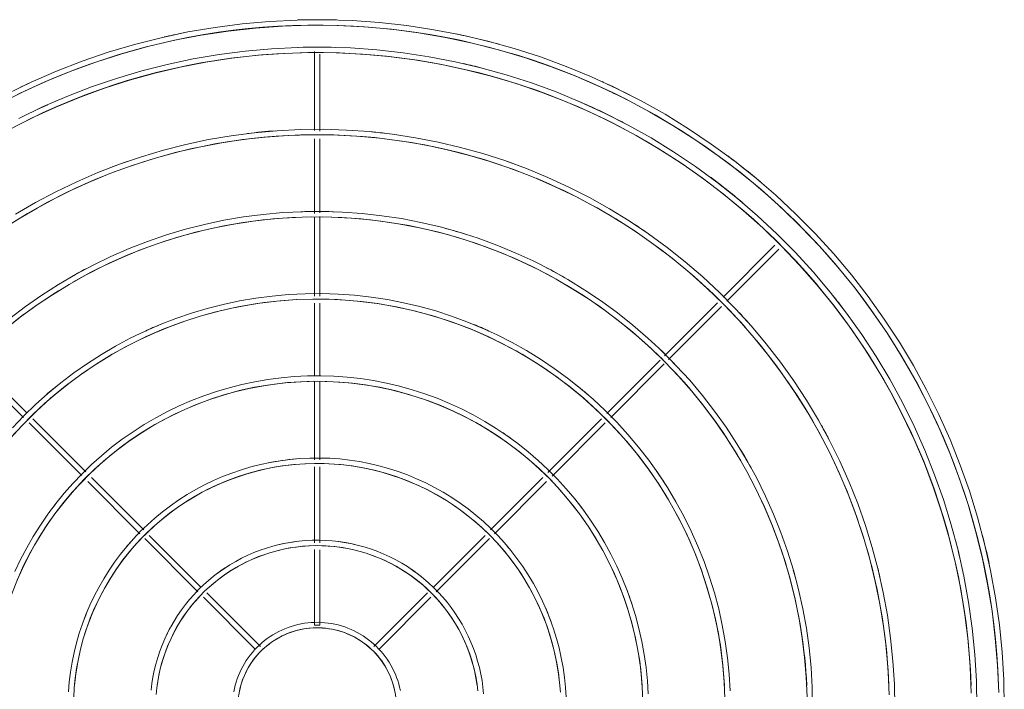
# Model space of a CAD drawing. Header units: millimetres. Extents: x -5998 to 64464, y -2232 to 8822.
# Tile 18 of 52: x 22107 to 22467, y 3114 to 3359. Entities that reach past the tile are written whole.
import ezdxf

# ---------------------------------------------------------------- set-up
doc = ezdxf.new("R2010")
doc.units = ezdxf.units.MM
doc.layers.add('M-EQPM', color=50, linetype='Continuous', lineweight=18)

# ---------------------------------------------------------------- blocks, each defined once
blk = doc.blocks.new('Outdoor_Condenser_Unit_Single_Fan_15958 - Generic _Without Brackets_-V1-ELEVAÇÃO 3 - MAPEAMENTO DE DANOS')
at = {"layer": 'M-EQPM'}
for p, q in [((22215.11, 3346.91), (22215.11, 3318)), ((22217.11, 3317.84), (22217.11, 3345.89)), ((22323.73, 3331.99), (22324.53, 3331.6)), ((22323.73, 3331.99), (22324.53, 3331.6)), ((22323.73, 3331.99), (22324.53, 3331.6)), ((22323.73, 3331.99), (22324.53, 3331.6)), ((22323.73, 3331.99), (22324.53, 3331.6)), ((22323.73, 3331.99), (22324.53, 3331.6)), ((22323.73, 3331.99), (22324.53, 3331.6)), ((22215.11, 3315.02), (22215.11, 3287.81)), ((22217.11, 3287.97), (22217.11, 3315)), ((22215.11, 3286.57), (22215.11, 3257.52)), ((22217.11, 3257.52), (22217.11, 3286.63)), ((22383.34, 3276.14), (22364.37, 3257.17)), ((22365.79, 3255.76), (22384.76, 3274.73)), ((22215.11, 3254.98), (22215.11, 3228.56)), ((22217.11, 3228.52), (22217.11, 3254.98)), ((22362.34, 3255.14), (22342.94, 3235.74)), ((22344.48, 3234.45), (22363.87, 3253.84)), ((22088.76, 3233.44), (22108.9, 3213.3)), ((22109.93, 3215.1), (22090.36, 3234.67)), ((22341.43, 3234.22), (22321.95, 3214.75)), ((22323.34, 3213.32), (22342.84, 3232.82)), ((22215.11, 3226.34), (22215.11, 3197.8)), ((22217.11, 3197.8), (22217.11, 3226.34)), ((22131.57, 3193.46), (22112.22, 3212.81)), ((22320.01, 3212.81), (22300.39, 3193.19)), ((22110.91, 3211.3), (22130.12, 3192.08)), ((22301.91, 3191.88), (22321.32, 3211.3)), ((22215.11, 3195.24), (22215.11, 3167.52)), ((22217.11, 3167.5), (22217.11, 3195.22)), ((22152.77, 3172.26), (22133.71, 3191.32)), ((22298.52, 3191.32), (22279.46, 3172.26)), ((22132.3, 3189.9), (22151.39, 3170.81)), ((22280.84, 3170.81), (22299.93, 3189.9)), ((22153.13, 3169.07), (22172.56, 3149.64)), ((22173.64, 3151.38), (22154.78, 3170.25)), ((22277.45, 3170.25), (22258.58, 3151.38)), ((22259.63, 3149.6), (22279.1, 3169.07)), ((22215.11, 3165.04), (22215.11, 3137.5)), ((22217.11, 3137.5), (22217.11, 3165)), ((22174.56, 3147.64), (22193.32, 3128.88)), ((22195.37, 3129.66), (22175.81, 3149.22)), ((22256.42, 3149.22), (22236.86, 3129.66)), ((22238.91, 3128.88), (22257.67, 3147.64)), ((22215.11, 3137.5), (22217.11, 3137.5))]:
    blk.add_line(p, q, dxfattribs=at)
at = {"layer": 'M-EQPM', "flags": 128}
for points in [[(22467.11, 3107.5), (22466.91, 3117.54), (22466.31, 3127.56), (22465.31, 3137.55), (22463.91, 3147.49), (22462.11, 3157.37), (22459.92, 3167.16), (22457.34, 3176.87), (22454.37, 3186.46), (22451.03, 3195.92), (22447.3, 3205.24), (22443.21, 3214.41), (22438.75, 3223.41), (22433.94, 3232.22), (22428.78, 3240.83), (22423.27, 3249.23), (22417.44, 3257.4), (22411.29, 3265.33), (22404.82, 3273.01), (22398.05, 3280.42), (22390.99, 3287.56), (22383.65, 3294.41), (22376.04, 3300.96), (22368.18, 3307.2), (22360.07, 3313.12), (22351.73, 3318.71), (22343.18, 3323.96), (22334.42, 3328.87), (22325.47, 3333.43), (22316.35, 3337.62), (22307.07, 3341.44), (22297.64, 3344.89), (22288.08, 3347.96), (22278.41, 3350.65), (22268.63, 3352.94), (22258.78, 3354.85), (22248.85, 3356.36), (22238.87, 3357.47), (22228.86, 3358.18), (22218.82, 3358.49), (22208.79, 3358.39), (22198.76, 3357.9), (22188.76, 3357), (22178.8, 3355.71), (22168.91, 3354.02), (22159.09, 3351.94), (22149.36, 3349.46), (22139.74, 3346.6), (22130.24, 3343.35), (22120.87, 3339.73), (22111.66, 3335.73), (22102.62, 3331.37)], [(22098.75, 3327.11), (22107.63, 3331.63), (22116.68, 3335.78), (22125.89, 3339.58), (22135.24, 3343), (22144.72, 3346.05), (22154.32, 3348.71), (22164.01, 3350.99), (22173.79, 3352.88), (22183.64, 3354.37), (22193.54, 3355.47), (22203.47, 3356.18), (22213.43, 3356.49), (22223.39, 3356.39), (22233.33, 3355.9), (22243.25, 3355.02), (22253.13, 3353.73), (22262.95, 3352.06), (22272.69, 3349.99), (22282.34, 3347.53), (22291.89, 3344.69), (22301.31, 3341.47), (22310.6, 3337.88), (22319.74, 3333.92), (22328.71, 3329.59), (22337.5, 3324.91), (22346.09, 3319.88), (22354.48, 3314.51), (22362.65, 3308.82), (22370.58, 3302.79), (22378.27, 3296.46), (22385.7, 3289.83), (22392.85, 3282.9), (22399.73, 3275.69), (22406.3, 3268.21), (22412.58, 3260.48), (22418.54, 3252.5), (22424.18, 3244.29), (22429.48, 3235.86), (22434.44, 3227.22), (22439.06, 3218.4), (22443.31, 3209.39), (22447.21, 3200.23), (22450.73, 3190.91), (22453.88, 3181.46), (22456.64, 3171.9), (22459.03, 3162.23), (22461.02, 3152.47), (22462.62, 3142.64), (22463.83, 3132.75), (22464.64, 3122.83), (22465.06, 3112.88)], [(22467.11, 3107.5), (22466.91, 3117.54), (22466.31, 3127.56), (22465.31, 3137.55), (22463.91, 3147.49), (22462.11, 3157.37), (22459.92, 3167.16), (22457.34, 3176.87), (22454.37, 3186.46), (22451.03, 3195.92), (22447.3, 3205.24), (22443.21, 3214.41), (22438.75, 3223.41), (22433.94, 3232.22), (22428.78, 3240.83), (22423.27, 3249.23), (22417.44, 3257.4), (22411.29, 3265.33), (22404.82, 3273.01), (22398.05, 3280.42), (22390.99, 3287.56), (22383.65, 3294.41), (22376.04, 3300.96), (22368.18, 3307.2), (22360.07, 3313.12), (22351.73, 3318.71), (22343.18, 3323.96), (22334.42, 3328.87), (22325.47, 3333.43), (22316.35, 3337.62), (22307.07, 3341.44), (22297.64, 3344.89), (22288.08, 3347.96), (22278.41, 3350.65), (22268.63, 3352.94), (22258.78, 3354.85), (22248.85, 3356.36), (22238.87, 3357.47), (22228.86, 3358.18), (22218.82, 3358.49), (22208.79, 3358.39), (22198.76, 3357.9), (22188.76, 3357), (22178.8, 3355.71), (22168.91, 3354.02), (22159.09, 3351.94), (22149.36, 3349.46), (22139.74, 3346.6), (22130.24, 3343.35), (22120.87, 3339.73), (22111.66, 3335.73), (22107.77, 3333.86)], [(22467.11, 3107.5), (22466.91, 3117.54), (22466.31, 3127.56), (22465.31, 3137.55), (22463.91, 3147.49), (22462.11, 3157.37), (22459.92, 3167.16), (22457.34, 3176.87), (22454.37, 3186.46), (22451.03, 3195.92), (22447.3, 3205.24), (22443.21, 3214.41), (22438.75, 3223.41), (22433.94, 3232.22), (22428.78, 3240.83), (22423.27, 3249.23), (22417.44, 3257.4), (22411.29, 3265.33), (22404.82, 3273.01), (22398.05, 3280.42), (22390.99, 3287.56), (22383.65, 3294.41), (22376.04, 3300.96), (22368.18, 3307.2), (22360.07, 3313.12), (22351.73, 3318.71), (22343.18, 3323.96), (22334.42, 3328.87), (22325.47, 3333.43), (22316.35, 3337.62), (22307.07, 3341.44), (22297.64, 3344.89), (22288.08, 3347.96), (22278.41, 3350.65), (22268.63, 3352.94), (22258.78, 3354.85), (22248.85, 3356.36), (22238.87, 3357.47), (22228.86, 3358.18), (22218.82, 3358.49), (22208.79, 3358.39), (22198.76, 3357.9), (22188.76, 3357), (22178.8, 3355.71), (22168.91, 3354.02), (22159.09, 3351.94), (22149.36, 3349.46), (22139.74, 3346.6), (22130.24, 3343.35), (22120.87, 3339.73), (22111.66, 3335.73), (22107.77, 3333.86)], [(22467.11, 3107.5), (22466.91, 3117.54), (22466.31, 3127.56), (22465.31, 3137.55), (22463.91, 3147.49), (22462.11, 3157.37), (22459.92, 3167.16), (22457.34, 3176.87), (22454.37, 3186.46), (22451.03, 3195.92), (22447.3, 3205.24), (22443.21, 3214.41), (22438.75, 3223.41), (22433.94, 3232.22), (22428.78, 3240.83), (22423.27, 3249.23), (22417.44, 3257.4), (22411.29, 3265.33), (22404.82, 3273.01), (22398.05, 3280.42), (22390.99, 3287.56), (22383.65, 3294.41), (22376.04, 3300.96), (22368.18, 3307.2), (22360.07, 3313.12), (22351.73, 3318.71), (22343.18, 3323.96), (22334.42, 3328.87), (22325.47, 3333.43), (22316.35, 3337.62), (22307.07, 3341.44), (22297.64, 3344.89), (22288.08, 3347.96), (22278.41, 3350.65), (22268.63, 3352.94), (22258.78, 3354.85), (22248.85, 3356.36), (22238.87, 3357.47), (22228.86, 3358.18), (22218.82, 3358.49), (22208.79, 3358.39), (22198.76, 3357.9), (22188.76, 3357), (22178.8, 3355.71), (22168.91, 3354.02), (22159.09, 3351.94), (22149.36, 3349.46), (22139.74, 3346.6), (22130.24, 3343.35), (22120.87, 3339.73), (22111.66, 3335.73), (22107.77, 3333.86)], [(22467.11, 3107.5), (22466.91, 3117.54), (22466.31, 3127.56), (22465.31, 3137.55), (22463.91, 3147.49), (22462.11, 3157.37), (22459.92, 3167.16), (22457.34, 3176.87), (22454.37, 3186.46), (22451.03, 3195.92), (22447.3, 3205.24), (22443.21, 3214.41), (22438.75, 3223.41), (22433.94, 3232.22), (22428.78, 3240.83), (22423.27, 3249.23), (22417.44, 3257.4), (22411.29, 3265.33), (22404.82, 3273.01), (22398.05, 3280.42), (22390.99, 3287.56), (22383.65, 3294.41), (22376.04, 3300.96), (22368.18, 3307.2), (22360.07, 3313.12), (22351.73, 3318.71), (22343.18, 3323.96), (22334.42, 3328.87), (22325.47, 3333.43), (22316.35, 3337.62), (22307.07, 3341.44), (22297.64, 3344.89), (22288.08, 3347.96), (22278.41, 3350.65), (22268.63, 3352.94), (22258.78, 3354.85), (22248.85, 3356.36), (22238.87, 3357.47), (22228.86, 3358.18), (22218.82, 3358.49), (22208.79, 3358.39), (22198.76, 3357.9), (22188.76, 3357), (22178.8, 3355.71), (22168.91, 3354.02), (22159.09, 3351.94), (22149.36, 3349.46), (22139.74, 3346.6), (22130.24, 3343.35), (22120.87, 3339.73), (22111.66, 3335.73), (22107.77, 3333.86)], [(22467.11, 3107.5), (22466.91, 3117.54), (22466.31, 3127.56), (22465.31, 3137.55), (22463.91, 3147.49), (22462.11, 3157.37), (22459.92, 3167.16), (22457.34, 3176.87), (22454.37, 3186.46), (22451.03, 3195.92), (22447.3, 3205.24), (22443.21, 3214.41), (22438.75, 3223.41), (22433.94, 3232.22), (22428.78, 3240.83), (22423.27, 3249.23), (22417.44, 3257.4), (22411.29, 3265.33), (22404.82, 3273.01), (22398.05, 3280.42), (22390.99, 3287.56), (22383.65, 3294.41), (22376.04, 3300.96), (22368.18, 3307.2), (22360.07, 3313.12), (22351.73, 3318.71), (22343.18, 3323.96), (22334.42, 3328.87), (22325.47, 3333.43), (22316.35, 3337.62), (22307.07, 3341.44), (22297.64, 3344.89), (22288.08, 3347.96), (22278.41, 3350.65), (22268.63, 3352.94), (22258.78, 3354.85), (22248.85, 3356.36), (22238.87, 3357.47), (22228.86, 3358.18), (22218.82, 3358.49), (22208.79, 3358.39), (22198.76, 3357.9), (22188.76, 3357), (22178.8, 3355.71), (22168.91, 3354.02), (22159.09, 3351.94), (22149.36, 3349.46), (22139.74, 3346.6), (22130.24, 3343.35), (22120.87, 3339.73), (22111.66, 3335.73), (22107.77, 3333.86)], [(22467.11, 3107.5), (22466.91, 3117.54), (22466.31, 3127.56), (22465.31, 3137.55), (22463.91, 3147.49), (22462.11, 3157.37), (22459.92, 3167.16), (22457.34, 3176.87), (22454.37, 3186.46), (22451.03, 3195.92), (22447.3, 3205.24), (22443.21, 3214.41), (22438.75, 3223.41), (22433.94, 3232.22), (22428.78, 3240.83), (22423.27, 3249.23), (22417.44, 3257.4), (22411.29, 3265.33), (22404.82, 3273.01), (22398.05, 3280.42), (22390.99, 3287.56), (22383.65, 3294.41), (22376.04, 3300.96), (22368.18, 3307.2), (22360.07, 3313.12), (22351.73, 3318.71), (22343.18, 3323.96), (22334.42, 3328.87), (22325.47, 3333.43), (22316.35, 3337.62), (22307.07, 3341.44), (22297.64, 3344.89), (22288.08, 3347.96), (22278.41, 3350.65), (22268.63, 3352.94), (22258.78, 3354.85), (22248.85, 3356.36), (22238.87, 3357.47), (22228.86, 3358.18), (22218.82, 3358.49), (22208.79, 3358.39), (22198.76, 3357.9), (22188.76, 3357), (22178.8, 3355.71), (22168.91, 3354.02), (22159.09, 3351.94), (22149.36, 3349.46), (22139.74, 3346.6), (22130.24, 3343.35), (22120.87, 3339.73), (22111.66, 3335.73), (22107.77, 3333.86)], [(22467.11, 3107.5), (22466.91, 3117.54), (22466.31, 3127.56), (22465.31, 3137.55), (22463.91, 3147.49), (22462.11, 3157.37), (22459.92, 3167.16), (22457.34, 3176.87), (22454.37, 3186.46), (22451.03, 3195.92), (22447.3, 3205.24), (22443.21, 3214.41), (22438.75, 3223.41), (22433.94, 3232.22), (22428.78, 3240.83), (22423.27, 3249.23), (22417.44, 3257.4), (22411.29, 3265.33), (22404.82, 3273.01), (22398.05, 3280.42), (22390.99, 3287.56), (22383.65, 3294.41), (22376.04, 3300.96), (22368.18, 3307.2), (22360.07, 3313.12), (22351.73, 3318.71), (22343.18, 3323.96), (22334.42, 3328.87), (22325.47, 3333.43), (22316.35, 3337.62), (22307.07, 3341.44), (22297.64, 3344.89), (22288.08, 3347.96), (22278.41, 3350.65), (22268.63, 3352.94), (22258.78, 3354.85), (22248.85, 3356.36), (22238.87, 3357.47), (22228.86, 3358.18), (22218.82, 3358.49), (22208.79, 3358.39), (22198.76, 3357.9), (22188.76, 3357), (22178.8, 3355.71), (22168.91, 3354.02), (22159.09, 3351.94), (22149.36, 3349.46), (22139.74, 3346.6), (22130.24, 3343.35), (22120.87, 3339.73), (22111.66, 3335.73), (22107.77, 3333.86)], [(22457.11, 3107.5), (22456.92, 3117.14), (22456.34, 3126.76), (22455.38, 3136.35), (22454.04, 3145.9), (22452.31, 3155.38), (22450.21, 3164.79), (22447.73, 3174.1), (22444.88, 3183.31), (22441.67, 3192.4), (22438.09, 3201.35), (22434.16, 3210.15), (22429.88, 3218.79), (22425.26, 3227.25), (22420.3, 3235.52), (22415.02, 3243.58), (22409.42, 3251.42), (22403.51, 3259.04), (22397.3, 3266.41), (22390.8, 3273.53), (22384.02, 3280.38), (22376.97, 3286.96), (22369.67, 3293.25), (22362.12, 3299.24), (22354.33, 3304.93), (22346.33, 3310.29), (22338.11, 3315.34), (22329.71, 3320.05), (22321.11, 3324.42), (22312.36, 3328.45), (22303.44, 3332.12), (22294.39, 3335.43), (22285.21, 3338.38), (22275.93, 3340.96), (22266.54, 3343.17), (22257.08, 3344.99), (22247.55, 3346.44), (22237.97, 3347.51), (22228.35, 3348.19), (22218.72, 3348.49), (22209.08, 3348.4), (22199.45, 3347.92), (22189.85, 3347.06), (22180.29, 3345.82), (22170.79, 3344.2), (22161.36, 3342.2), (22152.02, 3339.82), (22142.78, 3337.07), (22133.66, 3333.95), (22124.67, 3330.48), (22115.82, 3326.64), (22107.14, 3322.45)], [(22103.47, 3318.29), (22111.99, 3322.62), (22120.67, 3326.62), (22129.51, 3330.26), (22138.49, 3333.54), (22147.59, 3336.47), (22156.8, 3339.02), (22166.11, 3341.21), (22175.49, 3343.02), (22184.94, 3344.46), (22194.44, 3345.52), (22203.98, 3346.19), (22213.53, 3346.49), (22223.09, 3346.4), (22232.64, 3345.93), (22242.16, 3345.08), (22251.64, 3343.84), (22261.07, 3342.23), (22270.42, 3340.25), (22279.68, 3337.89), (22288.84, 3335.17), (22297.89, 3332.08), (22306.8, 3328.63), (22315.57, 3324.82), (22324.19, 3320.67), (22332.62, 3316.18), (22340.87, 3311.35), (22348.93, 3306.2), (22356.77, 3300.73), (22364.38, 3294.95), (22371.76, 3288.87), (22378.89, 3282.5), (22385.76, 3275.85), (22392.35, 3268.94), (22398.67, 3261.76), (22404.69, 3254.34), (22410.41, 3246.68), (22415.82, 3238.8), (22420.91, 3230.7), (22425.67, 3222.42), (22430.1, 3213.94), (22434.19, 3205.3), (22437.92, 3196.5), (22441.31, 3187.56), (22444.33, 3178.49), (22446.98, 3169.31), (22449.27, 3160.03), (22451.19, 3150.66), (22452.72, 3141.23), (22453.88, 3131.74), (22454.66, 3122.21), (22455.06, 3112.66)], [(22427.11, 3107.5), (22426.95, 3115.94), (22426.44, 3124.36), (22425.6, 3132.76), (22424.42, 3141.12), (22422.91, 3149.42), (22421.07, 3157.66), (22418.9, 3165.81), (22416.4, 3173.87), (22413.59, 3181.83), (22410.46, 3189.67), (22407.02, 3197.37), (22403.27, 3204.94), (22399.22, 3212.34), (22394.89, 3219.58), (22390.26, 3226.64), (22385.36, 3233.51), (22380.18, 3240.18), (22374.75, 3246.63), (22369.06, 3252.86), (22363.12, 3258.86), (22356.95, 3264.62), (22350.55, 3270.13), (22343.94, 3275.37), (22337.13, 3280.35), (22330.12, 3285.05), (22322.93, 3289.47), (22315.57, 3293.59), (22308.04, 3297.42), (22300.38, 3300.95), (22292.57, 3304.16), (22284.65, 3307.06), (22276.61, 3309.64), (22268.48, 3311.9), (22260.26, 3313.83), (22251.98, 3315.43), (22243.63, 3316.7), (22235.25, 3317.63), (22226.83, 3318.23), (22218.39, 3318.49), (22209.95, 3318.41), (22201.52, 3317.99), (22193.12, 3317.24), (22184.75, 3316.16), (22176.43, 3314.73), (22168.18, 3312.98), (22160, 3310.9), (22151.91, 3308.49), (22143.92, 3305.77), (22136.05, 3302.72), (22128.31, 3299.36), (22120.71, 3295.7), (22113.26, 3291.73), (22105.97, 3287.47)], [(22103.19, 3283.37), (22110.31, 3287.74), (22117.61, 3291.83), (22125.06, 3295.62), (22132.65, 3299.11), (22140.38, 3302.3), (22148.23, 3305.17), (22156.19, 3307.73), (22164.25, 3309.96), (22172.38, 3311.87), (22180.59, 3313.46), (22188.86, 3314.71), (22197.16, 3315.64), (22205.5, 3316.23), (22213.86, 3316.49), (22222.22, 3316.41), (22230.57, 3316), (22238.89, 3315.26), (22247.18, 3314.18), (22255.42, 3312.77), (22263.6, 3311.03), (22271.7, 3308.97), (22279.71, 3306.59), (22287.62, 3303.89), (22295.42, 3300.87), (22303.09, 3297.54), (22310.62, 3293.91), (22318, 3289.98), (22325.21, 3285.76), (22332.26, 3281.26), (22339.11, 3276.48), (22345.77, 3271.42), (22352.22, 3266.11), (22358.46, 3260.54), (22364.46, 3254.72), (22370.23, 3248.67), (22375.75, 3242.4), (22381.02, 3235.9), (22386.02, 3229.21), (22390.75, 3222.32), (22395.2, 3215.24), (22399.37, 3207.99), (22403.24, 3200.58), (22406.81, 3193.03), (22410.08, 3185.33), (22413.04, 3177.51), (22415.68, 3169.58), (22418, 3161.55), (22420, 3153.43), (22421.68, 3145.24), (22423.02, 3136.99), (22424.04, 3128.7), (22424.72, 3120.36), (22425.07, 3112.01)], [(22397.11, 3107.5), (22396.97, 3114.74), (22396.54, 3121.96), (22395.81, 3129.17), (22394.8, 3136.34), (22393.51, 3143.46), (22391.93, 3150.52), (22390.07, 3157.52), (22387.93, 3164.44), (22385.51, 3171.26), (22382.83, 3177.98), (22379.87, 3184.6), (22376.66, 3191.08), (22373.19, 3197.44), (22369.47, 3203.64), (22365.5, 3209.7), (22361.29, 3215.59), (22356.86, 3221.31), (22352.19, 3226.85), (22347.31, 3232.19), (22342.22, 3237.34), (22336.93, 3242.28), (22331.44, 3247), (22325.77, 3251.5), (22319.92, 3255.77), (22313.91, 3259.81), (22307.74, 3263.6), (22301.43, 3267.13), (22294.97, 3270.42), (22288.4, 3273.44), (22281.7, 3276.2), (22274.9, 3278.69), (22268.01, 3280.9), (22261.03, 3282.84), (22253.99, 3284.49), (22246.88, 3285.87), (22239.72, 3286.95), (22232.53, 3287.75), (22225.31, 3288.27), (22218.07, 3288.49), (22210.83, 3288.42), (22203.6, 3288.07), (22196.39, 3287.42), (22189.21, 3286.49), (22182.07, 3285.27), (22174.99, 3283.77), (22167.98, 3281.98), (22161.04, 3279.92), (22154.19, 3277.58), (22147.43, 3274.96), (22140.79, 3272.08), (22134.27, 3268.94), (22127.88, 3265.54), (22121.63, 3261.88), (22115.53, 3257.98), (22109.6, 3253.84), (22103.83, 3249.46)], [(22102.06, 3245.46), (22107.67, 3249.91), (22113.45, 3254.14), (22119.4, 3258.12), (22125.5, 3261.87), (22131.75, 3265.37), (22138.13, 3268.62), (22144.63, 3271.61), (22151.25, 3274.33), (22157.98, 3276.8), (22164.79, 3278.98), (22171.69, 3280.9), (22178.66, 3282.54), (22185.69, 3283.9), (22192.77, 3284.97), (22199.88, 3285.76), (22207.03, 3286.27), (22214.18, 3286.49), (22221.34, 3286.42), (22228.49, 3286.07), (22235.62, 3285.43), (22242.72, 3284.51), (22249.78, 3283.31), (22256.78, 3281.82), (22263.72, 3280.05), (22270.58, 3278.01), (22277.36, 3275.7), (22284.04, 3273.11), (22290.61, 3270.26), (22297.05, 3267.16), (22303.37, 3263.79), (22309.55, 3260.18), (22315.59, 3256.32), (22321.46, 3252.22), (22327.16, 3247.89), (22332.69, 3243.34), (22338.02, 3238.57), (22343.17, 3233.59), (22348.11, 3228.41), (22352.84, 3223.03), (22357.35, 3217.47), (22361.63, 3211.74), (22365.69, 3205.83), (22369.5, 3199.77), (22373.07, 3193.57), (22376.38, 3187.22), (22379.44, 3180.75), (22382.24, 3174.16), (22384.77, 3167.46), (22387.04, 3160.67), (22389.03, 3153.79), (22390.74, 3146.84), (22392.17, 3139.83), (22393.32, 3132.76), (22394.19, 3125.65), (22394.78, 3118.52), (22395.07, 3111.36)], [(22366.99, 3113.54), (22366.63, 3119.57), (22366.03, 3125.58), (22365.19, 3131.56), (22364.1, 3137.5), (22362.79, 3143.39), (22361.23, 3149.23), (22359.45, 3155), (22357.44, 3160.69), (22355.2, 3166.3), (22352.73, 3171.82), (22350.05, 3177.23), (22347.16, 3182.53), (22344.05, 3187.71), (22340.74, 3192.76), (22337.23, 3197.68), (22333.53, 3202.45), (22329.64, 3207.07), (22325.57, 3211.53), (22321.32, 3215.82), (22316.9, 3219.94), (22312.32, 3223.88), (22307.59, 3227.64), (22302.72, 3231.2), (22297.7, 3234.56), (22292.55, 3237.72), (22287.29, 3240.68), (22281.9, 3243.42), (22276.42, 3245.94), (22270.83, 3248.24), (22265.16, 3250.31), (22259.41, 3252.16), (22253.59, 3253.78), (22247.71, 3255.16), (22241.78, 3256.3), (22235.81, 3257.21), (22229.81, 3257.88), (22223.78, 3258.31), (22217.75, 3258.49), (22211.71, 3258.44), (22205.67, 3258.14), (22199.66, 3257.6), (22193.67, 3256.82), (22187.72, 3255.81), (22181.81, 3254.55), (22175.95, 3253.06), (22170.17, 3251.34), (22164.45, 3249.39), (22158.82, 3247.21), (22153.28, 3244.8), (22147.84, 3242.18), (22142.51, 3239.34), (22137.29, 3236.29), (22132.2, 3233.04), (22127.25, 3229.58), (22122.44, 3225.93), (22117.78, 3222.09), (22113.28, 3218.07), (22108.94, 3213.87), (22104.77, 3209.49)], [(22104.1, 3205.75), (22108.11, 3210.15), (22112.31, 3214.39), (22116.66, 3218.45), (22121.18, 3222.34), (22125.85, 3226.04), (22130.66, 3229.56), (22135.61, 3232.88), (22140.69, 3236), (22145.89, 3238.91), (22151.2, 3241.61), (22156.61, 3244.1), (22162.12, 3246.37), (22167.72, 3248.42), (22173.39, 3250.24), (22179.14, 3251.84), (22184.94, 3253.2), (22190.79, 3254.33), (22196.68, 3255.23), (22202.6, 3255.89), (22208.55, 3256.31), (22214.51, 3256.49), (22220.47, 3256.44), (22226.42, 3256.14), (22232.35, 3255.61), (22238.26, 3254.84), (22244.14, 3253.84), (22249.97, 3252.6), (22255.74, 3251.13), (22261.46, 3249.43), (22267.1, 3247.51), (22272.65, 3245.36), (22278.12, 3242.99), (22283.49, 3240.4), (22288.75, 3237.6), (22293.89, 3234.59), (22298.91, 3231.38), (22303.8, 3227.97), (22308.55, 3224.36), (22313.15, 3220.57), (22317.59, 3216.6), (22321.87, 3212.46), (22325.99, 3208.14), (22329.92, 3203.67), (22333.68, 3199.04), (22337.24, 3194.27), (22340.62, 3189.35), (22343.79, 3184.31), (22346.76, 3179.14), (22349.52, 3173.86), (22352.07, 3168.47), (22354.4, 3162.99), (22356.51, 3157.41), (22358.39, 3151.76), (22360.05, 3146.03), (22361.47, 3140.25), (22362.66, 3134.41), (22363.62, 3128.53), (22364.35, 3122.61), (22364.83, 3116.67), (22365.08, 3110.72)], [(22337.02, 3112.34), (22336.73, 3117.17), (22336.24, 3121.99), (22335.57, 3126.78), (22334.7, 3131.54), (22333.65, 3136.26), (22332.4, 3140.94), (22330.97, 3145.56), (22329.36, 3150.13), (22327.56, 3154.62), (22325.59, 3159.04), (22323.44, 3163.38), (22321.12, 3167.62), (22318.63, 3171.77), (22315.98, 3175.82), (22313.17, 3179.76), (22310.2, 3183.58), (22307.08, 3187.29), (22303.82, 3190.86), (22300.42, 3194.3), (22296.88, 3197.6), (22293.21, 3200.76), (22289.42, 3203.77), (22285.51, 3206.62), (22281.49, 3209.32), (22277.37, 3211.85), (22273.15, 3214.22), (22268.83, 3216.41), (22264.44, 3218.43), (22259.96, 3220.28), (22255.42, 3221.94), (22250.81, 3223.42), (22246.14, 3224.71), (22241.43, 3225.82), (22236.68, 3226.74), (22231.9, 3227.47), (22227.09, 3228), (22222.26, 3228.34), (22217.42, 3228.49), (22212.58, 3228.45), (22207.75, 3228.21), (22202.93, 3227.78), (22198.13, 3227.16), (22193.36, 3226.34), (22188.62, 3225.34), (22183.93, 3224.14), (22179.29, 3222.76), (22174.71, 3221.2), (22170.2, 3219.45), (22165.76, 3217.52), (22161.4, 3215.42), (22157.13, 3213.15), (22152.95, 3210.71), (22148.88, 3208.1), (22144.91, 3205.33), (22141.05, 3202.4), (22137.32, 3199.32), (22133.71, 3196.1), (22130.23, 3192.73), (22126.89, 3189.23), (22123.69, 3185.6), (22120.64, 3181.84), (22117.75, 3177.96), (22115.01, 3173.97), (22112.43, 3169.88), (22110.02, 3165.68), (22107.78, 3161.39), (22105.71, 3157.01)], [(22106.51, 3153.84), (22108.45, 3158.19), (22110.56, 3162.45), (22112.84, 3166.63), (22115.29, 3170.71), (22117.9, 3174.69), (22120.67, 3178.57), (22123.58, 3182.33), (22126.65, 3185.97), (22129.86, 3189.48), (22133.21, 3192.87), (22136.69, 3196.11), (22140.29, 3199.22), (22144.02, 3202.18), (22147.87, 3204.98), (22151.82, 3207.64), (22155.87, 3210.13), (22160.03, 3212.45), (22164.27, 3214.61), (22168.59, 3216.6), (22172.99, 3218.41), (22177.46, 3220.05), (22182, 3221.5), (22186.58, 3222.78), (22191.22, 3223.87), (22195.89, 3224.77), (22200.59, 3225.48), (22205.33, 3226.01), (22210.07, 3226.35), (22214.83, 3226.49), (22219.59, 3226.45), (22224.34, 3226.22), (22229.08, 3225.79), (22233.8, 3225.18), (22238.5, 3224.38), (22243.15, 3223.39), (22247.76, 3222.21), (22252.33, 3220.86), (22256.83, 3219.32), (22261.27, 3217.6), (22265.64, 3215.71), (22269.92, 3213.64), (22274.13, 3211.4), (22278.23, 3209), (22282.24, 3206.43), (22286.15, 3203.71), (22289.94, 3200.83), (22293.61, 3197.81), (22297.16, 3194.64), (22300.58, 3191.32), (22303.86, 3187.88), (22307.01, 3184.31), (22310.01, 3180.61), (22312.86, 3176.8), (22315.55, 3172.87), (22318.08, 3168.84), (22320.46, 3164.72), (22322.66, 3160.5), (22324.7, 3156.2), (22326.56, 3151.82), (22328.24, 3147.36), (22329.74, 3142.85), (22331.07, 3138.28), (22332.21, 3133.65), (22333.16, 3128.99), (22333.92, 3124.29), (22334.5, 3119.57), (22334.89, 3114.82), (22335.09, 3110.07)], [(22307.04, 3111.14), (22306.82, 3114.77), (22306.46, 3118.39), (22305.95, 3122), (22305.3, 3125.58), (22304.51, 3129.13), (22303.57, 3132.65), (22302.5, 3136.13), (22301.28, 3139.56), (22299.93, 3142.94), (22298.45, 3146.26), (22296.83, 3149.52), (22295.09, 3152.72), (22293.22, 3155.84), (22291.22, 3158.88), (22289.11, 3161.84), (22286.87, 3164.72), (22284.53, 3167.5), (22282.08, 3170.19), (22279.52, 3172.78), (22276.85, 3175.26), (22274.1, 3177.64), (22271.24, 3179.9), (22268.31, 3182.05), (22265.28, 3184.07), (22262.18, 3185.98), (22259.01, 3187.76), (22255.76, 3189.41), (22252.45, 3190.93), (22249.09, 3192.32), (22245.67, 3193.57), (22242.21, 3194.68), (22238.7, 3195.65), (22235.16, 3196.49), (22231.58, 3197.18), (22227.98, 3197.72), (22224.37, 3198.13), (22220.74, 3198.38), (22217.1, 3198.49), (22213.46, 3198.46), (22209.82, 3198.28), (22206.2, 3197.96), (22202.59, 3197.49), (22199, 3196.88), (22195.44, 3196.12), (22191.91, 3195.22), (22188.42, 3194.18), (22184.98, 3193.01), (22181.58, 3191.69), (22178.25, 3190.25), (22174.97, 3188.67), (22171.75, 3186.96), (22168.61, 3185.12), (22165.55, 3183.16), (22162.56, 3181.07), (22159.66, 3178.87), (22156.85, 3176.56), (22154.14, 3174.13), (22151.52, 3171.6), (22149.01, 3168.97), (22146.61, 3166.23), (22144.31, 3163.41), (22142.14, 3160.49), (22140.08, 3157.49), (22138.14, 3154.41), (22136.32, 3151.25), (22134.64, 3148.03), (22133.08, 3144.74), (22131.66, 3141.39), (22130.37, 3137.98), (22129.22, 3134.53), (22128.21, 3131.03), (22127.34, 3127.5), (22126.61, 3123.93), (22126.03, 3120.34), (22125.58, 3116.73), (22125.29, 3113.1)], [(22127.19, 3111.06), (22127.4, 3114.61), (22127.75, 3118.15), (22128.25, 3121.68), (22128.89, 3125.18), (22129.67, 3128.66), (22130.58, 3132.1), (22131.63, 3135.5), (22132.82, 3138.85), (22134.14, 3142.16), (22135.59, 3145.41), (22137.17, 3148.6), (22138.88, 3151.72), (22140.71, 3154.78), (22142.66, 3157.75), (22144.73, 3160.65), (22146.91, 3163.46), (22149.2, 3166.19), (22151.6, 3168.81), (22154.11, 3171.34), (22156.71, 3173.77), (22159.41, 3176.1), (22162.2, 3178.31), (22165.07, 3180.41), (22168.03, 3182.39), (22171.06, 3184.25), (22174.17, 3185.99), (22177.34, 3187.61), (22180.57, 3189.1), (22183.87, 3190.45), (22187.21, 3191.67), (22190.6, 3192.76), (22194.03, 3193.72), (22197.49, 3194.53), (22200.99, 3195.21), (22204.51, 3195.74), (22208.05, 3196.13), (22211.6, 3196.39), (22215.15, 3196.49), (22218.71, 3196.46), (22222.27, 3196.29), (22225.81, 3195.97), (22229.34, 3195.51), (22232.85, 3194.91), (22236.34, 3194.17), (22239.79, 3193.29), (22243.2, 3192.28), (22246.57, 3191.13), (22249.89, 3189.84), (22253.15, 3188.43), (22256.36, 3186.88), (22259.5, 3185.21), (22262.57, 3183.41), (22265.57, 3181.49), (22268.49, 3179.46), (22271.33, 3177.3), (22274.07, 3175.04), (22276.73, 3172.67), (22279.29, 3170.19), (22281.74, 3167.62), (22284.09, 3164.94), (22286.34, 3162.18), (22288.47, 3159.33), (22290.48, 3156.39), (22292.38, 3153.38), (22294.15, 3150.29), (22295.8, 3147.14), (22297.32, 3143.92), (22298.71, 3140.64), (22299.97, 3137.31), (22301.1, 3133.94), (22302.09, 3130.52), (22302.94, 3127.06), (22303.65, 3123.57), (22304.22, 3120.06), (22304.66, 3116.53), (22304.95, 3112.98)], [(22276.92, 3112.37), (22276.68, 3114.8), (22276.34, 3117.22), (22275.9, 3119.62), (22275.37, 3122), (22274.74, 3124.36), (22274.02, 3126.69), (22273.2, 3128.99), (22272.3, 3131.25), (22271.3, 3133.48), (22270.22, 3135.67), (22269.05, 3137.81), (22267.8, 3139.9), (22266.46, 3141.94), (22265.04, 3143.93), (22263.55, 3145.86), (22261.98, 3147.72), (22260.33, 3149.52), (22258.61, 3151.26), (22256.83, 3152.92), (22254.98, 3154.52), (22253.07, 3156.03), (22251.1, 3157.47), (22249.07, 3158.83), (22246.99, 3160.11), (22244.87, 3161.3), (22242.69, 3162.41), (22240.47, 3163.42), (22238.22, 3164.35), (22235.93, 3165.19), (22233.6, 3165.94), (22231.25, 3166.59), (22228.88, 3167.15), (22226.48, 3167.61), (22224.07, 3167.98), (22221.65, 3168.25), (22219.21, 3168.42), (22216.77, 3168.5), (22214.33, 3168.47), (22211.9, 3168.35), (22209.47, 3168.14), (22207.05, 3167.82), (22204.64, 3167.41), (22202.26, 3166.9), (22199.89, 3166.3), (22197.55, 3165.61), (22195.24, 3164.82), (22192.97, 3163.94), (22190.73, 3162.97), (22188.53, 3161.91), (22186.38, 3160.76), (22184.27, 3159.53), (22182.22, 3158.21), (22180.22, 3156.82), (22178.27, 3155.34), (22176.39, 3153.79), (22174.57, 3152.17), (22172.82, 3150.47), (22171.13, 3148.7), (22169.52, 3146.87), (22167.99, 3144.98), (22166.52, 3143.02), (22165.14, 3141.01), (22163.84, 3138.95), (22162.63, 3136.83), (22161.5, 3134.67), (22160.46, 3132.46), (22159.5, 3130.22), (22158.64, 3127.93), (22157.87, 3125.62), (22157.19, 3123.28), (22156.61, 3120.91), (22156.12, 3118.52), (22155.73, 3116.11), (22155.43, 3113.69)], [(22157.3, 3112.21), (22157.54, 3114.56), (22157.87, 3116.9), (22158.29, 3119.22), (22158.81, 3121.52), (22159.41, 3123.8), (22160.11, 3126.06), (22160.9, 3128.28), (22161.77, 3130.48), (22162.73, 3132.63), (22163.78, 3134.74), (22164.91, 3136.82), (22166.13, 3138.84), (22167.42, 3140.81), (22168.79, 3142.73), (22170.24, 3144.6), (22171.76, 3146.4), (22173.35, 3148.15), (22175.01, 3149.82), (22176.73, 3151.43), (22178.52, 3152.97), (22180.37, 3154.44), (22182.28, 3155.83), (22184.24, 3157.15), (22186.25, 3158.38), (22188.31, 3159.54), (22190.41, 3160.61), (22192.55, 3161.59), (22194.74, 3162.49), (22196.95, 3163.3), (22199.2, 3164.02), (22201.47, 3164.65), (22203.77, 3165.19), (22206.09, 3165.64), (22208.42, 3166), (22210.77, 3166.26), (22213.12, 3166.42), (22215.48, 3166.5), (22217.84, 3166.47), (22220.19, 3166.36), (22222.55, 3166.15), (22224.89, 3165.84), (22227.21, 3165.45), (22229.52, 3164.96), (22231.81, 3164.37), (22234.07, 3163.7), (22236.3, 3162.94), (22238.5, 3162.09), (22240.67, 3161.15), (22242.79, 3160.12), (22244.88, 3159.01), (22246.91, 3157.82), (22248.9, 3156.55), (22250.84, 3155.2), (22252.72, 3153.77), (22254.54, 3152.27), (22256.3, 3150.7), (22257.99, 3149.06), (22259.62, 3147.35), (22261.18, 3145.58), (22262.67, 3143.75), (22264.08, 3141.86), (22265.41, 3139.91), (22266.67, 3137.91), (22267.85, 3135.87), (22268.94, 3133.78), (22269.95, 3131.64), (22270.87, 3129.47), (22271.71, 3127.26), (22272.45, 3125.03), (22273.11, 3122.76), (22273.67, 3120.47), (22274.14, 3118.16), (22274.52, 3115.83), (22274.81, 3113.48)], [(22246.5, 3113.66), (22246.23, 3114.87), (22245.91, 3116.07), (22245.54, 3117.25), (22245.13, 3118.42), (22244.67, 3119.57), (22244.16, 3120.7), (22243.61, 3121.82), (22243.02, 3122.9), (22242.38, 3123.97), (22241.7, 3125), (22240.98, 3126.01), (22240.22, 3126.99), (22239.42, 3127.94), (22238.58, 3128.86), (22237.71, 3129.74), (22236.81, 3130.58), (22235.87, 3131.39), (22234.9, 3132.16), (22233.89, 3132.89), (22232.86, 3133.59), (22231.81, 3134.23), (22230.73, 3134.84), (22229.62, 3135.4), (22228.49, 3135.92), (22227.35, 3136.39), (22226.18, 3136.82), (22225, 3137.2), (22223.81, 3137.53), (22222.6, 3137.81), (22221.38, 3138.05), (22220.16, 3138.24), (22218.93, 3138.37), (22217.69, 3138.46), (22216.45, 3138.5), (22215.21, 3138.49), (22213.97, 3138.43), (22212.74, 3138.32), (22211.51, 3138.16), (22210.28, 3137.95), (22209.07, 3137.69), (22207.87, 3137.38), (22206.68, 3137.03), (22205.51, 3136.63), (22204.35, 3136.18), (22203.21, 3135.69), (22202.1, 3135.15), (22201, 3134.57), (22199.93, 3133.94), (22198.89, 3133.27), (22197.87, 3132.56), (22196.88, 3131.81), (22195.93, 3131.03), (22195, 3130.2), (22194.11, 3129.34), (22193.26, 3128.44), (22192.44, 3127.51), (22191.66, 3126.55), (22190.91, 3125.55), (22190.21, 3124.53), (22189.55, 3123.48), (22188.93, 3122.41), (22188.36, 3121.31), (22187.83, 3120.19), (22187.34, 3119.04), (22186.91, 3117.88), (22186.51, 3116.71), (22186.17, 3115.52), (22185.87, 3114.31), (22185.62, 3113.1)], [(22187.69, 3113.26), (22187.95, 3114.39), (22188.24, 3115.51), (22188.59, 3116.62), (22188.97, 3117.72), (22189.4, 3118.79), (22189.88, 3119.85), (22190.39, 3120.89), (22190.95, 3121.91), (22191.54, 3122.9), (22192.18, 3123.87), (22192.85, 3124.82), (22193.57, 3125.73), (22194.31, 3126.62), (22195.09, 3127.48), (22195.91, 3128.3), (22196.76, 3129.09), (22197.64, 3129.85), (22198.55, 3130.57), (22199.48, 3131.26), (22200.45, 3131.9), (22201.43, 3132.51), (22202.45, 3133.08), (22203.48, 3133.6), (22204.53, 3134.09), (22205.61, 3134.53), (22206.7, 3134.93), (22207.8, 3135.28), (22208.92, 3135.59), (22210.05, 3135.86), (22211.19, 3136.08), (22212.33, 3136.25), (22213.49, 3136.38), (22214.64, 3136.46), (22215.8, 3136.5), (22216.96, 3136.49), (22218.12, 3136.43), (22219.28, 3136.33), (22220.43, 3136.18), (22221.57, 3135.98), (22222.7, 3135.74), (22223.83, 3135.46), (22224.94, 3135.12), (22226.04, 3134.75), (22227.12, 3134.33), (22228.18, 3133.87), (22229.23, 3133.37), (22230.25, 3132.82), (22231.25, 3132.24), (22232.23, 3131.61), (22233.18, 3130.95), (22234.11, 3130.25), (22235, 3129.51), (22235.87, 3128.73), (22236.7, 3127.93), (22237.5, 3127.09), (22238.27, 3126.22), (22239, 3125.32), (22239.69, 3124.39), (22240.35, 3123.43), (22240.96, 3122.45), (22241.54, 3121.44), (22242.08, 3120.42), (22242.58, 3119.37), (22243.03, 3118.3), (22243.44, 3117.21), (22243.81, 3116.11), (22244.13, 3115), (22244.41, 3113.87)]]:
    blk.add_lwpolyline(points, dxfattribs=at)
at = {"layer": 'M-EQPM'}
for radius, start, end in [(249, 1.8408, 161.7272), (251, 88.3929, 91.6071), (251, 101.25, 102.8571), (251, 74.6442, 78.3343), (241, 88.3929, 91.6071), (239, 1.9179, 171.4175), (241, 75.5357, 77.1429), (251, 62.6786, 65.5038), (241, 114.1071, 114.961), (241, 114.1071, 114.961), (241, 62.3709, 66.4324), (241, 62.3709, 62.6786), (209, 69.2909, 109.0385), (211, 94.1361, 96.9231), (211, 83.0769, 84.8077), (211, 109.2187, 110.7692), (211, 69.2308, 70.784), (251, 53.0357, 53.3116), (251, 53.0357, 53.3116), (251, 53.0357, 53.3116), (251, 53.0357, 53.3116), (251, 53.0357, 53.3116), (251, 53.0357, 53.3116), (251, 53.0357, 53.3116), (251, 49.8214, 53.3116), (209, 110.7779, 177.8069), (209, 55.4114, 67.5), (241, 49.8214, 53.5772), (181, 88.125, 91.875), (179, 45.1556, 119.9129), (211, 55.3846, 56.9077), (181, 72.4263, 75), (209, 41.5385, 53.6538), (181, 117.8497, 120), (181, 60, 63.0102), (179, 121.875, 133.125), (149, 3.0763, 176.9237), (241, 36.9643, 38.5714), (241, 36.9643, 38.5714), (211, 41.5385, 43.0179), (151, 112.2559, 114.5455), (151, 65.4545, 67.7335), (209, 27.6923, 39.8077), (181, 43.859, 46.875), (179, 30.171, 43.125), (119, 3.8518, 176.1482), (151, 128.6293, 130.9091), (151, 49.0909, 51.3564), (241, 25.7143, 26.7671), (211, 27.6923, 29.1715), (121, 54, 56.1037), (181, 28.854, 31.875), (91, 94.9089, 101.3453), (209, 2.1931, 25.9615), (89, 5.1502, 174.8498), (151, 32.7273, 34.981), (179, 2.5607, 28.125), (121, 140.9608, 144), (121, 36, 39.0754), (251, 11.469, 14.5262), (91, 138.285, 140), (59, 77.9594, 172.2311), (61, 97.392, 102.8571), (61, 77.1429, 82.7681), (91, 40, 41.715), (241, 14.4643, 14.633), (241, 12.8571, 14.633), (59, 7.7689, 70.7143), (61, 123.4023, 128.5714), (61, 51.4286, 56.3094), (211, 13.0342, 13.8462), (239, 11.25, 12.8571), (181, 15, 16.0634), (121, 18, 21.361), (91, 156.5793, 160), (91, 20, 23.4207), (61, 151.6228, 154.2857), (29, 72.5269, 180), (29, 0, 71.4029)]:
    blk.add_arc((22216.11, 3107.5), radius, start, end, dxfattribs=at)

msp = doc.modelspace()

# ---------------------------------------------------------------- block references
at = {"layer": 'M-EQPM'}
msp.add_blockref('Outdoor_Condenser_Unit_Single_Fan_15958 - Generic _Without Brackets_-V1-ELEVAÇÃO 3 - MAPEAMENTO DE DANOS', (0, 0), dxfattribs=at)

doc.saveas('drawing.dxf')
